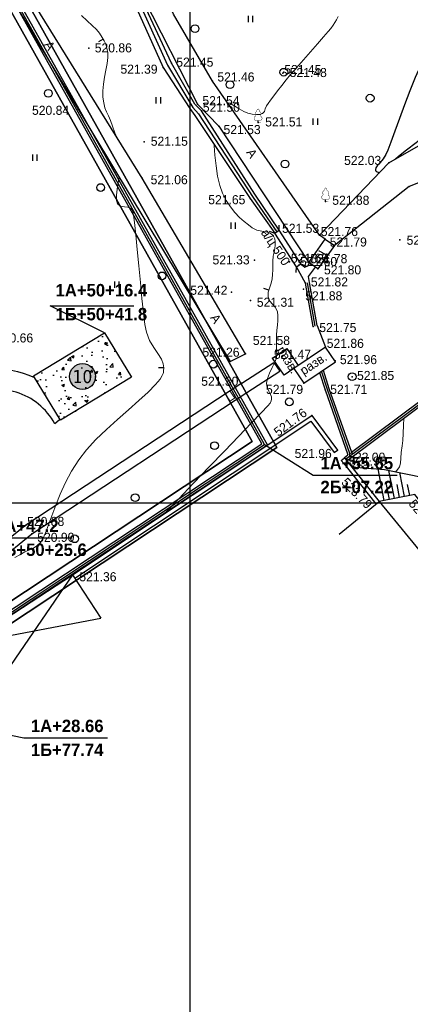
# Model space of a CAD drawing. Header units: millimetres. Extents: x 767170 to 66149698, y -983507 to 2493658.
# Tile 160 of 256: x 2493023 to 2530688, y -655962 to -561065. Entities that reach past the tile are written whole.
import ezdxf
from ezdxf.enums import TextEntityAlignment as Align

# ---------------------------------------------------------------- set-up
doc = ezdxf.new("R2010")
doc.units = ezdxf.units.MM
for name, pattern in [('Д_ТРОТ_ТРУБА', [3, 1.5, -1.5]), ('ДОРОГИ_СТРОЯЩ', [9, 8, -1]), ('ЗД_СТР_РАЗВ', [3, 2, -1]), ('Контура низ откосов  Штриховая 0.1-0.5 - - - - - - -', [0.6, 0.1, -0.5]), ('НАВЕС_ОПОРЫ', [3, 2, -1])]:
    doc.linetypes.add(name, pattern=pattern)
for name, color, linetype in [('(001) Сетка', 92, 'Continuous'), ('(004) Точки рельефа', 7, 'Continuous'), ('(004a) Точки рельефа (отк.)', 7, 'Continuous'), ('(007) Здания', 7, 'Continuous'), ('(017) Канализация', 33, 'KANALIS_K_1'), ('(022) Возд. Линии', 7, 'Continuous'), ('(025) Дорога', 7, 'Continuous'), ('(027) Гидрография', 7, 'Continuous'), ('(028) Гидротехн.', 7, 'Continuous'), ('(031) Горизонтали', 42, 'Continuous'), ('(035) Откосы', 7, 'Continuous'), ('(036) Растительность', 7, 'Continuous'), ('(038) Деревья', 7, 'Continuous'), ('(040) Ограда', 7, 'Continuous'), ('A_STROYSETKA', 5, 'Continuous'), ('G_KOORD', 7, 'Continuous'), ('GLUXOY OG', 7, 'Continuous'), ('Цоколь', 7, 'Continuous')]:
    doc.layers.add(name, color=color, linetype=linetype)
doc.layers.add('(032) Горизонтали утолщенные', color=32, linetype='Continuous', lineweight=30)
doc.layers.add('(042) Бергштрих', color=32, linetype='Continuous', lineweight=30)
doc.styles.add('BM-431', font='txt')
doc.styles.add('D-431', font='txt')
doc.styles.add('FAYZXON', font='GOTHICB.TTF')
doc.styles.get("Standard").update_dxf_attribs({"font": 'isocpeui.ttf'})
doc.styles.add('Tahoma', font='tahoma.ttf')
doc.linetypes.add('KANALIS_K_1', pattern='A,1,[">",Standard,S=1.8,R=0,X=-0.9,Y=-0.9],3,-1,["К",Standard,S=1.8,R=0,X=-0.9,Y=-0.9],-1,10', length=16)
doc.linetypes.add('ОГРАДА_БЕТ', pattern='A,4,["|",Standard,S=0.8,R=0,X=0,Y=-0.8],4', length=8)
doc.linetypes.add('ОГРАДА_ГЛИН', pattern='A,4,["|",Standard,S=0.8,R=0,X=0,Y=-0.8],0.5,["|",Standard,S=0.8,R=0,X=0,Y=-0.8],3.5', length=8)
doc.linetypes.add('ОТКОСЫ_НЕУКР', pattern='A,0.5,["|",Standard,S=1.2,R=0,X=0,Y=-1.2],1,["|",Standard,S=0.5,R=0,X=0,Y=-0.5],0.5', length=2)

# ---------------------------------------------------------------- blocks, each defined once
blk = doc.blocks.new('d')
at = {"layer": '(038) Деревья'}
blk.add_ellipse((0, 0), major_axis=(0.265, 0.265), ratio=1, start_param=5.497787, end_param=11.780972, dxfattribs=at)
blk = doc.blocks.new('I04010')
for p, q in [((-0.412273, 0.007146), (-0.412273, 1.207146)), ((0.387727, 1.207146), (0.387727, 0.007146))]:
    blk.add_line(p, q)
blk = doc.blocks.new('Setka')
at = {"layer": '(001) Сетка'}
for p, q in [((0, 1.5), (0, -1.5)), ((-1.5, 0), (1.5, 0))]:
    blk.add_line(p, q, dxfattribs=at)
blk = doc.blocks.new('karagach-flat-41')
at = {"layer": '(038) Деревья', "const_width": 0.0375}
for points in [[(-0.208, 1.009, 0.430853), (-0.255, 0.753, 0.548276)], [(-0.208, 1.009, 0.181567), (-0.117, 1.159, 0.303004)], [(0, 1.312, 0.246034), (-0.117, 1.159, 0.489079)], [(0, 1.312, -0.246034), (0.117, 1.159, -0.489079)], [(0.208, 1.009, -0.181567), (0.117, 1.159, -0.303004)], [(0.208, 1.009, -0.430853), (0.255, 0.753, -0.548276)], [(-0.315, 0.559, 0.626949), (-0.218, 0.206, 0.702465)], [(-0.315, 0.559, 0.383603), (-0.255, 0.753, 0.352912)], [(0.315, 0.559, -0.626949), (0.218, 0.206, -0.702465)], [(0.315, 0.559, -0.383603), (0.255, 0.753, -0.352912)]]:
    blk.add_lwpolyline(points, format="xyb", dxfattribs=at)
for points in [[(0, 0.206), (-0.218, 0.206)], [(0, 0), (0, 0.206)], [(0, 0.206), (0.218, 0.206)], [(0, 0), (0.281, 0)]]:
    blk.add_lwpolyline(points, dxfattribs=at)
at = {"layer": '(038) Деревья'}
blk.add_lwpolyline([(0, 0), (0, 0.206)], dxfattribs=at)
blk = doc.blocks.new('d-flat-37')
at = {"layer": '(038) Деревья'}
blk.add_ellipse((0, 0), major_axis=(0.265, 0.265), ratio=1, start_param=5.497787, end_param=11.780972, dxfattribs=at)
blk = doc.blocks.new('d-flat-36-flat-1')
at = {"layer": '(038) Деревья'}
blk.add_ellipse((0, 0), major_axis=(0.265, 0.265), ratio=1, start_param=5.497787, end_param=11.780972, dxfattribs=at)
blk = doc.blocks.new('karagach-flat-40-flat-1')
at = {"layer": '(038) Деревья', "const_width": 0.0375}
for points in [[(-0.208, 1.009, 0.430853), (-0.255, 0.753, 0.548276)], [(-0.208, 1.009, 0.181567), (-0.117, 1.159, 0.303004)], [(0, 1.312, 0.246034), (-0.117, 1.159, 0.489079)], [(0, 1.312, -0.246034), (0.117, 1.159, -0.489079)], [(0.208, 1.009, -0.181567), (0.117, 1.159, -0.303004)], [(0.208, 1.009, -0.430853), (0.255, 0.753, -0.548276)], [(-0.315, 0.559, 0.626949), (-0.218, 0.206, 0.702465)], [(-0.315, 0.559, 0.383603), (-0.255, 0.753, 0.352912)], [(0.315, 0.559, -0.626949), (0.218, 0.206, -0.702465)], [(0.315, 0.559, -0.383603), (0.255, 0.753, -0.352912)]]:
    blk.add_lwpolyline(points, format="xyb", dxfattribs=at)
for points in [[(0, 0.206), (-0.218, 0.206)], [(0, 0), (0, 0.206)], [(0, 0.206), (0.218, 0.206)], [(0, 0), (0.281, 0)]]:
    blk.add_lwpolyline(points, dxfattribs=at)
at = {"layer": '(038) Деревья'}
blk.add_lwpolyline([(0, 0), (0, 0.206)], dxfattribs=at)
blk = doc.blocks.new('Topo Xos')
at = {"layer": '(004) Точки рельефа', "color": 7, "linetype": 'ByBlock', "lineweight": -2, "transparency": 16777216}
for p in [(46.926, 7.817), (54.106, 5.952), (54.907, 6.346), (58.862, 4.608), (45.9, 1.917), (57.417, 2.391), (59.467, 0.272), (63.253, 0.634), (52.271, -1.215), (75.862, -3.246), (52.063, -4.73), (77.811, -5.516), (62.48, -6.68), (69.764, -6.976), (65.065, -9.887), (69.728, -10.6), (76.909, -10.667), (62.901, -12.629), (67.826, -14.853), (60.695, -15.703), (68.551, -19.009), (62.031, -21.67), (66.062, -21.26), (70.676, -22.324), (61.675, -24.473), (67.67, -24.489), (69.713, -25.132), (68.436, -27.598), (70.918, -30.925), (71.577, -31.68), (74.93, -35.875), (40.865, -38.165), (40.869, -38.167), (41.454, -39.006), (45.351, -42.949)]:
    blk.add_point(p, dxfattribs=at)
at = {"layer": '(004a) Точки рельефа (отк.)', "color": 7, "linetype": 'ByBlock', "lineweight": -2, "transparency": 16777216}
for p in [(65.656, 5.391), (65.737, 5.484), (57.802, 1.756), (69.18, -10.226), (66.294, -12.795), (67.169, -13.119), (68.16, -12.841), (69.026, -13.47), (67.645, -15.429), (62.516, -16.511), (69.751, -21), (64.656, -22.058), (72.324, -23.863), (71.819, -31.972)]:
    blk.add_point(p, dxfattribs=at)
at = {"layer": '(007) Здания', "ltscale": 600, "transparency": 16777216}
blk.add_line((35.231, -49.564), (45.351, -42.949), dxfattribs=at)
at = {"layer": '(007) Здания', "linetype": 'НАВЕС_ОПОРЫ', "ltscale": 600, "transparency": 16777216}
blk.add_line((45.351, -42.949), (48.087, -47.134), dxfattribs=at)
at = {"layer": '(007) Здания', "linetype": 'ЗД_СТР_РАЗВ', "ltscale": 600, "transparency": 16777216}
for points in [[(64.656, -22.058), (66.02, -21.133), (67.133, -22.775), (65.77, -23.7)], [(67.67, -24.489), (70.716, -22.423), (69.751, -21), (66.705, -23.065)]]:
    blk.add_lwpolyline(points, close=True, dxfattribs=at)
at = {"layer": '(007) Здания', "ltscale": 600, "transparency": 16777216}
for points in [[(71.064, -39.045), (74.93, -35.875)], [(74.93, -35.875), (90.254, -54.56), (86.388, -57.731)]]:
    blk.add_lwpolyline(points, dxfattribs=at)
at = {"layer": '(007) Здания', "linetype": 'НАВЕС_ОПОРЫ', "ltscale": 600, "transparency": 16777216}
for points in [[(45.351, -42.949), (37.967, -53.749)], [(35.231, -49.564), (48.087, -47.134)]]:
    blk.add_lwpolyline(points, dxfattribs=at)
at = {"layer": '(025) Дорога', "linetype": 'Д_ТРОТ_ТРУБА', "ltscale": 600, "transparency": 16777216, "flags": 128}
for points in [[(69.728, -10.6), (69.18, -10.226), (58.862, 4.608), (55.113, 11.068), (48.122, 27.605), (47.731, 30.671), (49.741, 34.128), (54.128, 37.11), (67.222, 44.212), (111.261, 35.283), (132.155, 29.538), (112.617, 15.202), (109.233, 12.672)], [(46.847, 23.244), (57.417, 2.391), (59.467, 0.272), (68.16, -12.841)], [(39.439, 12.677), (45.9, 1.917), (60.562, -22.39), (62.031, -21.67), (52.063, -4.73), (40.819, 13.454), (39.439, 12.677)], [(69.026, -13.47), (68.16, -12.841), (69.728, -10.6), (70.613, -11.218), (69.026, -13.47)], [(68.945, -18.94), (69.751, -21)], [(61.675, -24.473), (64.766, -22.484), (65.354, -23.34)], [(61.675, -24.473), (40.865, -38.165), (31.029, -46.023), (18.373, -56.065), (19.066, -56.98), (20.444, -55.998), (28.792, -49.205), (41.454, -39.006), (62.156, -25.39), (65.354, -23.34)]]:
    blk.add_lwpolyline(points, dxfattribs=at)
at = {"layer": '(027) Гидрография', "color": 3, "ltscale": 600, "transparency": 16777216}
for points in [[(67.826, -14.853), (66.96, -13.255)], [(67.379, -12.982), (67.776, -13.317), (68.394, -13.02)], [(68.22, -14.784), (68.131, -14.207), (68.791, -13.299)]]:
    blk.add_lwpolyline(points, dxfattribs=at)
at = {"layer": '(028) Гидротехн.', "color": 3, "linetype": 'Д_ТРОТ_ТРУБА', "ltscale": 600, "transparency": 16777216, "flags": 128}
for points in [[(40.434, 32.47), (46.31, 23.178), (51.219, 13.441), (54.527, 6.16), (56.964, 2.085), (57.515, 1.474), (62.772, -6.577), (65.065, -9.887)], [(68.748, -18.974), (68.023, -14.818)], [(71.7, -31.811), (86.063, -21.074)], [(69.384, -23.397), (69.903, -25.069), (72.109, -31.33)]]:
    blk.add_lwpolyline(points, dxfattribs=at)
at = {"layer": '(028) Гидротехн.', "ltscale": 600, "transparency": 16777216}
for points in [[(65.275, -9.75), (62.927, -6.269), (57.802, 1.756), (57.167, 2.4), (54.907, 6.346), (51.597, 13.506), (46.662, 23.216), (44.807, 26.345), (40.811, 32.704)], [(40.057, 32.236), (46.018, 23.075), (50.829, 13.266), (54.106, 5.952), (56.672, 1.982), (57.147, 1.324), (62.48, -6.68), (64.856, -10.023)], [(68.551, -19.009), (67.826, -14.853)], [(68.945, -18.94), (68.22, -14.784)], [(71.819, -31.972), (86.183, -21.235)], [(72.256, -31.146), (85.944, -20.914)], [(69.193, -23.456), (69.713, -25.132), (71.92, -31.397)], [(69.539, -23.221), (70.093, -25.006), (72.256, -31.146)], [(71.58, -31.651), (71.92, -31.397)]]:
    blk.add_lwpolyline(points, dxfattribs=at)
at = {"layer": '(028) Гидротехн.', "linetype": 'Д_ТРОТ_ТРУБА', "ltscale": 600, "transparency": 16777216}
for points in [[(64.34, -9.837), (64.856, -10.023), (65.275, -9.75), (65.299, -9.251)], [(66.96, -13.255), (64.856, -10.023)], [(67.379, -12.982), (65.275, -9.75)], [(66.921, -13.801), (66.96, -13.255), (67.379, -12.982), (67.845, -13.162)]]:
    blk.add_lwpolyline(points, dxfattribs=at)
at = {"layer": '(031) Горизонтали', "color": 42, "linetype": 'Continuous', "lineweight": 0, "ltscale": 600, "transparency": 16777216}
for points in [[(49.644, -0.817), (49.457, -0.341), (49.231, 0.28), (49.022, 0.832), (48.826, 1.278), (48.648, 1.672), (48.494, 2.069), (48.37, 2.523), (48.281, 3.088), (48.271, 3.68), (48.338, 4.336), (48.452, 5.021), (48.581, 5.7), (48.696, 6.336), (48.766, 6.895), (48.759, 7.341), (48.674, 7.805), (48.562, 8.175), (48.412, 8.503), (48.213, 8.844), (47.953, 9.251), (47.672, 9.599), (47.271, 9.993), (46.78, 10.442), (46.232, 10.953)], [(60.291, 2.554), (60.291, 2.554), (60.619, 2.447), (61.014, 2.222), (61.442, 1.948), (61.869, 1.695), (62.259, 1.534), (62.697, 1.441), (63.097, 1.398), (63.435, 1.415), (63.69, 1.499), (63.869, 1.696), (63.952, 1.951), (64.081, 2.251), (64.23, 2.471), (64.466, 2.8), (64.774, 3.215), (65.138, 3.694), (65.543, 4.214), (65.974, 4.753), (66.395, 5.257), (66.965, 5.917), (67.625, 6.671), (68.318, 7.458), (68.987, 8.217), (69.573, 8.886), (70.02, 9.404), (70.271, 9.71), (70.495, 10.019), (70.662, 10.269), (70.813, 10.524), (70.986, 10.849)], [(54.239, -37.039), (55.568, -35.657), (57.041, -34.127), (58.552, -32.558), (60.03, -31.023), (61.403, -29.594), (62.601, -28.344), (63.552, -27.346), (64.186, -26.673), (64.431, -26.396), (64.517, -26.196), (64.548, -26.017), (64.541, -25.797), (64.458, -25.563), (64.295, -25.259), (64.137, -24.894), (64.071, -24.479), (64.159, -24.046), (64.362, -23.511), (64.608, -22.972), (64.824, -22.53), (64.936, -22.283), (64.986, -22.127), (65.019, -22), (65.043, -21.838), (65.049, -21.64), (65.043, -21.31), (65.032, -20.882), (65.024, -20.391), (65.025, -19.87), (65.056, -19.364), (65.113, -18.888), (65.163, -18.437), (65.174, -18.005), (65.112, -17.585), (64.914, -17.165), (64.647, -16.864), (64.392, -16.564), (64.232, -16.149), (64.23, -15.701), (64.344, -15.327), (64.498, -14.938), (64.614, -14.447), (64.66, -13.964), (64.668, -13.585), (64.663, -13.203), (64.667, -12.715), (64.725, -12.233), (64.828, -11.727), (64.908, -11.221), (64.911, -10.833), (64.856, -10.559), (64.783, -10.388), (64.734, -10.306), (64.679, -10.231), (64.559, -10.109), (64.354, -9.984), (64.043, -9.893), (63.611, -9.831), (63.149, -9.734), (62.68, -9.504), (62.318, -9.236), (61.908, -8.902), (61.47, -8.501), (61.022, -8.03), (60.585, -7.488), (60.175, -6.872), (59.814, -6.18), (59.555, -5.433), (59.355, -4.52), (59.205, -3.522), (59.098, -2.52), (59.026, -1.594), (59.02, -1.487)], [(39.815, -41.292), (40.271, -41.013), (40.755, -40.755), (41.166, -40.577), (41.536, -40.409), (41.894, -40.184), (42.271, -39.832), (42.5, -39.471), (42.752, -38.898), (43.038, -38.147), (43.365, -37.254), (43.744, -36.254), (44.183, -35.18), (44.692, -34.069), (45.281, -32.954), (45.959, -31.872), (46.708, -30.908), (47.616, -29.928), (48.627, -28.946), (49.69, -27.981), (50.75, -27.049), (51.753, -26.165), (52.646, -25.347), (53.375, -24.611), (53.804, -24.092), (54.017, -23.75), (54.102, -23.546), (54.126, -23.451), (54.149, -23.301), (54.163, -23.019), (54.112, -22.632), (53.936, -22.163), (53.595, -21.609), (53.192, -21.034), (52.8, -20.376), (52.496, -19.575), (52.352, -18.822), (52.204, -17.704), (52.054, -16.322), (51.904, -14.778), (51.756, -13.172), (51.611, -11.605), (51.472, -10.18), (51.339, -8.998), (51.24, -8.294), (51.17, -7.942), (51.126, -7.803), (51.105, -7.764), (51.049, -7.701), (50.921, -7.607), (50.699, -7.527), (50.375, -7.482), (49.987, -7.418), (49.696, -7.199), (49.608, -6.862), (49.609, -6.36), (49.672, -5.77), (49.767, -5.166), (49.862, -4.65)], [(76.507, -33.018), (76.536, -32.998), (76.615, -32.93), (76.746, -32.786), (76.884, -32.551), (76.985, -32.204), (77.03, -31.711), (77.058, -31.152), (77.145, -30.523), (77.208, -30.01), (77.238, -29.33), (77.264, -28.527), (77.299, -27.875)]]:
    blk.add_lwpolyline(points, dxfattribs=at)
at = {"layer": '(032) Горизонтали утолщенные', "color": 32, "linetype": 'Continuous', "lineweight": 30, "ltscale": 600, "transparency": 16777216}
for points in [[(79.427, 7.038), (79.287, 6.81), (78.915, 6.087), (78.414, 4.972), (77.893, 3.7), (77.374, 2.357), (76.88, 1.029), (76.432, -0.201), (76.052, -1.247), (75.763, -2.024), (75.586, -2.448), (75.319, -2.858), (75.019, -3.217), (74.753, -3.527), (74.611, -3.744), (74.57, -3.888), (74.581, -3.976), (74.601, -4.017), (74.631, -4.055), (74.726, -4.115), (74.94, -4.166), (74.98, -4.167)], [(76.47, -2.898), (76.81, -2.606), (77.567, -1.995), (78.482, -1.281), (79.472, -0.529), (80.459, 0.199), (81.362, 0.838), (82.101, 1.326), (82.595, 1.598), (83.235, 1.797), (83.874, 1.9), (84.45, 1.942), (84.903, 1.957), (84.974, 1.964)]]:
    blk.add_lwpolyline(points, dxfattribs=at)
blk.add_lwpolyline([(71.819, -31.972), (71.819, -31.972)], close=True, dxfattribs=at)
at = {"layer": '(035) Откосы', "ltscale": 600, "transparency": 16777216}
for p, q in [((75.421, -35.78), (74.834, -32.75)), ((76.402, -35.589), (75.878, -32.887)), ((77.384, -35.399), (76.939, -33.108)), ((75.912, -35.684), (75.631, -34.236)), ((76.893, -35.494), (76.651, -34.246)), ((77.874, -35.304), (77.672, -34.261))]:
    blk.add_line(p, q, dxfattribs=at)
at = {"layer": '(035) Откосы', "linetype": 'ОТКОСЫ_НЕУКР', "ltscale": 600, "transparency": 16777216}
for points in [[(69.18, -10.226), (75.862, -3.246), (85.394, 2.204), (88.884, 5.839), (104.471, 13.715)], [(103.637, 10.366), (90.556, 4.867), (88.81, 2.247), (82.945, -3.52), (77.811, -5.516), (70.613, -11.218)]]:
    blk.add_lwpolyline(points, dxfattribs=at)
at = {"layer": '(035) Откосы', "linetype": 'Контура низ откосов  Штриховая 0.1-0.5 - - - - - - -', "ltscale": 600, "transparency": 16777216}
blk.add_lwpolyline([(72.288, -32.56), (75.44, -32.795), (79.384, -33.618), (85.799, -41.568), (86.791, -42.627), (88.538, -41.872), (95.296, -36.578), (104.084, -30.832), (104.824, -29.033), (105.243, -24.297)], dxfattribs=at)
at = {"layer": '(035) Откосы', "ltscale": 600, "transparency": 16777216}
blk.add_lwpolyline([(105.243, -24.297), (106.738, -30.804), (86.384, -44.77), (85.923, -44.732), (85.351, -44.039), (78.365, -35.209), (74.93, -35.875)], dxfattribs=at)
at = {"layer": '(040) Ограда', "linetype": 'ОГРАДА_БЕТ', "ltscale": 600, "transparency": 16777216, "flags": 128}
for points in [[(45.351, -42.949), (68.436, -27.598), (70.918, -30.925)], [(71.577, -31.68), (71.819, -31.972), (74.93, -35.875)]]:
    blk.add_lwpolyline(points, dxfattribs=at)
at = {"layer": '(040) Ограда', "ltscale": 600, "transparency": 16777216, "flags": 128}
for points in [[(45.573, -43.282), (68.342, -28.141), (70.598, -31.164)], [(70.598, -31.164), (70.918, -30.925)], [(71.269, -31.935), (71.577, -31.68)], [(71.269, -31.935), (71.509, -32.224), (74.617, -36.124)]]:
    blk.add_lwpolyline(points, dxfattribs=at)
at = {"layer": '(042) Бергштрих', "color": 32, "linetype": 'Continuous', "lineweight": 30, "ltscale": 600, "transparency": 16777216}
for p, q in [((48.313, 8.674), (47.881, 8.422)), ((64.287, -15.514), (63.809, -15.368)), ((54.163, -23.019), (53.663, -22.994))]:
    blk.add_line(p, q, dxfattribs=at)
at = {"layer": '(001) Сетка', "transparency": 16777216}
blk.add_blockref('Setka', (56.659, -36.032), dxfattribs=at)
at = {"layer": '(022) Возд. Линии', "transparency": 16777216}
for name, p in [('d-flat-37', (65.737, 5.484)), ('karagach-flat-41', (63.253, 0.634)), ('karagach-flat-40-flat-1', (69.764, -6.976)), ('d-flat-36-flat-1', (72.324, -23.863))]:
    blk.add_blockref(name, p, dxfattribs=at)
at = {"layer": '(036) Растительность', "linetype": 'Continuous', "transparency": 16777216, "xscale": 0.5, "yscale": 0.5, "zscale": 0.5}
for p in [(62.533, 10.32), (53.639, 2.464), (68.785, 0.418), (41.742, -3.053), (60.855, -9.617), (49.646, -15.285)]:
    blk.add_blockref('I04010', p, dxfattribs=at)
at = {"layer": '(038) Деревья', "linetype": 'Continuous', "transparency": 16777216}
for p in [(57.18, 9.682), (43.039, 3.45), (60.551, 4.281), (74.059, 2.986), (65.855, -3.358), (48.07, -5.632), (53.986, -14.145), (58.943, -22.655), (66.261, -26.284), (59.06, -30.505), (51.409, -35.52), (45.568, -39.481)]:
    blk.add_blockref('d', p, dxfattribs=at)
at = {"layer": '(004) Точки рельефа', "linetype": 'ByBlock', "transparency": 16777216, "char_height": 0.875, "attachment_point": 4, "style": 'D-431'}
for s, insert in [('520.86', (47.507, 7.827)), ('521.45', (55.37, 6.449)), ('521.39', (49.984, 5.773)), ('521.48', (66.307, 5.452)), ('521.46', (59.329, 5.024)), ('521.54', (57.887, 2.736)), ('520.84', (41.458, 1.809)), ('521.51', (63.941, 0.689)), ('521.53', (59.925, -0.046)), ('521.15', (52.907, -1.169)), ('522.03', (71.546, -3.02)), ('521.06', (52.896, -4.881)), ('521.65', (58.452, -6.807)), ('521.88', (70.41, -6.861)), ('521.53', (65.566, -9.566)), ('521.79', (70.165, -10.888)), ('521.90', (77.578, -10.713)), ('521.33', (58.862, -12.606)), ('521.82', (68.345, -14.733)), ('521.42', (56.718, -15.532)), ('521.75', (69.159, -19.127)), ('520.66', (37.987, -20.128)), ('521.58', (62.75, -20.371)), ('521.26', (57.89, -21.503)), ('521.96', (71.147, -22.219)), ('521.30', (57.776, -24.302)), ('521.79', (64.019, -25.085)), ('521.71', (70.209, -25.085)), ('521.96', (66.78, -31.265)), ('521.95', (72.06, -32)), ('520.90', (41.962, -39.346)), ('521.36', (46.024, -43.146))]:
    blk.add_mtext(s, dxfattribs=dict(at, insert=insert))
for s, insert, rotation in [('521.76', (64.938, -29.325), 36.91322), ('523.79', (71.528, -33.814), 314.38004), ('523.66', (78.056, -35.869), 309.50323)]:
    blk.add_mtext(s, dxfattribs=dict(at, insert=insert, rotation=rotation))
at = {"layer": '(004a) Точки рельефа (отк.)', "linetype": 'ByBlock', "transparency": 16777216, "char_height": 0.875, "attachment_point": 4, "style": 'D-431'}
for s, insert in [('521.45', (65.781, 5.741)), ('521.50', (57.927, 2.106)), ('521.76', (69.305, -9.876)), ('521.65', (66.419, -12.445)), ('521.60', (67.294, -12.769)), ('521.78', (68.285, -12.491)), ('521.80', (69.613, -13.567)), ('521.31', (63.136, -16.691)), ('521.88', (67.8, -16.072)), ('521.86', (69.876, -20.65)), ('521.47', (64.781, -21.708)), ('521.85', (72.798, -23.75)), ('522.00', (71.944, -31.622)), ('520.88', (40.99, -37.815))]:
    blk.add_mtext(s, dxfattribs=dict(at, insert=insert))
at = {"layer": '(007) Здания', "transparency": 16777216, "style": 'BM-431'}
for rotation, p in [(301.71068, (65.032, -21.272)), (33.25585, (67.651, -23.744))]:
    blk.add_text('разв.', height=0.88, rotation=rotation, dxfattribs=at).set_placement(p)
at = {"layer": '(017) Канализация', "color": 0, "linetype": 'Continuous', "transparency": 16777216, "style": 'BM-431'}
blk.add_text('а/ц 500', height=0.875, rotation=303.8418, dxfattribs=at).set_placement((63.495, -9.99))
at = {"layer": '(025) Дорога', "linetype": 'ДОРОГИ_СТРОЯЩ', "transparency": 16777216, "style": 'BM-431'}
for s, rotation, p in [('A', 303.32802, (42.584, 8.142)), ('A', 302.99783, (62.08, -2.243)), ('Ц', 61.12587, (69.531, -12.741)), ('A', 303.32802, (58.596, -18.178)), ('Ц', 34.71983, (60.465, -26.343))]:
    blk.add_text(s, height=0.875, rotation=rotation, dxfattribs=at).set_placement(p)
blk = doc.blocks.new('KOORDINIR')
at = {"color": 0}
for tag, p in [('Y', (0, 1.2)), ('X', (0, -3.8))]:
    blk.add_attdef(tag, p, '', height=2.6, dxfattribs=at)
blk = doc.blocks.new('A$Cccaa34c6')
at = {"layer": 'A_STROYSETKA', "linetype": 'Continuous'}
for p, q in [((200000, 250000), (200000, -7850.6)), ((-7707.2, 150000), (250000, 150000))]:
    blk.add_line(p, q, dxfattribs=at)
blk = doc.blocks.new('Eksplikatsia')
h = blk.add_hatch(color=2)
h.dxf.hatch_style = 1
edge = h.paths.add_edge_path()
edge.add_arc((0, 0), 1250, 0, 360)
at = {"lineweight": 30}
blk.add_circle((0, 0), 1250, dxfattribs=at)
at = {"color": 1}
blk.add_attdef('№', text='', height=1250, dxfattribs=at).set_placement((0, 0), align=Align.MIDDLE_CENTER)

msp = doc.modelspace()

# ---------------------------------------------------------------- block references
at = {"xscale": 1000, "yscale": 1000, "zscale": 1000}
msp.add_blockref('Topo Xos', (2452754.32, -571613.28), dxfattribs=at)

# ---------------------------------------------------------------- next in the draw order: hatches: boundary and pattern name
at = {"layer": 'Цоколь', "true_color": 0x876f36}
h = msp.add_hatch(dxfattribs=at)
h.set_pattern_fill('AR-CONC', color=47, scale=15)
h.set_pattern_definition([(50, (555891.4, 891805), (2732.77, -239.0863), [285.75, -3143.25]), (355, (555891.4, 891805), (-528.6513, 2865.8527), [228.6, -2514.6088]), (100.45144, (556119.1, 891785), (2204.1187, 2626.7663), [242.85, -2671.3537]), (46.1842, (555891.4, 892567), (4066.1856, -630.635), [428.625, -4714.875]), (96.63556, (556230.3, 892514.5), (3561.062, 3711.392), [364.275, -4007.034]), (351.18415, (555891.4, 892567), (3561.062, 3711.392), [342.8995, -3771.896]), (21, (556272.4, 892376.5), (2274.2159, -1533.978), [285.75, -3143.25]), (326, (556272.4, 892376.5), (927.0304, 2762.8195), [228.6, -2514.6]), (71.45144, (556462, 892248.7), (3201.2463, 1228.8415), [242.85, -2671.349]), (37.5, (555891.4, 891805), (46.32905, 1268.3256), [0, -2484.12, 0, -2552.7, 0, -2524.125]), (7.5, (555891.4, 891805), (1002.29494, 1502.7086), [0, -1455.42, 0, -2426.97, 0, -962.025]), (327.5, (555041.8, 891805), (2033.85893, -85.93116), [0, -952.5, 0, -2971.8, 0, -3943.35]), (317.5, (554660.8, 891805), (2221.9377, 381.3974), [0, -1238.25, 0, -1973.58, 0, -2800.35])])
h.paths.add_polyline_path([(2501201.17, -591245.99), (2503798.42, -595518.5), (2496962.4, -599674.09), (2494365.16, -595401.58)])

# ---------------------------------------------------------------- next in the draw order: linework, layer by layer
for points in [[(2441355.79, -736834.3), (2438963.79, -738920.39), (2400395.29, -685926.13), (2323754.93, -569428.84), (2454734.55, -489851.54), (2517832.14, -602286.69), (2486575.58, -622966.39), (2486415.24, -626464), (2488363.36, -629103.83), (2467521.85, -647824.51), (2498510.59, -687779.78), (2450636.95, -728888.93), (2451483.64, -729874.71), (2446654.19, -734022.69)], [(2498510.59, -687779.78), (2467521.85, -647824.51), (2488363.36, -629103.83), (2486415.24, -626464), (2486575.58, -622966.39), (2517832.14, -602286.69), (2454734.55, -489851.54), (2323754.93, -569428.84), (2400395.29, -685926.13)], [(2400971, -685527.59), (2324738.53, -569650.32), (2454478.73, -490826.03), (2516903.29, -602061.89), (2485892.61, -622578.92), (2485704.61, -626679.92), (2487422.61, -629007.92), (2466569.61, -647738.92), (2497549.33, -687682.55)], [(2497001.83, -687629.31), (2466025.47, -647690.01), (2486885.04, -628953.11), (2485298.53, -626803.3), (2485502.34, -622357.51), (2516372.52, -601933.43), (2454332.55, -491382.88), (2325300.58, -569776.88), (2401299.98, -685299.86)], [(2496040.54, -687532.07), (2465073.23, -647604.42), (2485944.29, -628857.21), (2484587.9, -627019.22), (2484819.37, -621970.03), (2515443.67, -601708.63), (2462108.51, -506669.4)]]:
    msp.add_lwpolyline(points)
at = {"lineweight": 30}
for points in [[(2517832.14, -602286.69), (2454734.55, -489851.54)], [(2516372.52, -601933.43), (2454332.55, -491382.88)], [(2454478.73, -490826.03), (2516903.29, -602061.89)], [(2462108.51, -506669.4), (2515443.67, -601708.63)], [(2515443.67, -601708.63), (2462108.51, -506669.4)], [(2515443.67, -601708.63), (2484819.37, -621970.03)], [(2484819.37, -621970.03), (2515443.67, -601708.63)], [(2485502.34, -622357.51), (2516372.52, -601933.43)], [(2516903.29, -602061.89), (2485892.61, -622578.92)], [(2486575.58, -622966.39), (2517832.14, -602286.69)]]:
    msp.add_lwpolyline(points, dxfattribs=at)
msp.add_lwpolyline([(2401875.69, -684901.32), (2346560.45, -600819.32, -0.03415901), (2346009.77, -600038.66), (2345560.43, -599299.23), (2326284.18, -569998.35), (2454076.73, -492357.37), (2459171.41, -501435.7), (2456360.35, -503097.47), (2459413.67, -508262.47), (2462108.51, -506669.4), (2515443.67, -601708.63), (2484819.37, -621970.03), (2484587.9, -627019.22), (2485944.29, -628857.21), (2465073.23, -647604.42), (2496040.54, -687532.07)], format="xyb")
msp.add_lwpolyline([(2501201.17, -591245.99), (2503798.42, -595518.5), (2496962.4, -599674.09), (2494365.16, -595401.58)], close=True)
for points in [[(2478071, -597063.96), (2482747.33, -604759.24, -0.62262753), (2494460.42, -595558.29)], [(2496845.43, -599667), (2496396.54, -600001.08, 0.41637355), (2487928.58, -597466.43, -0.56397378), (2490857.87, -599237.42, -1), (2486857.87, -599237.42, -0.27728498), (2487918.67, -597471.66, 0.44903213), (2485682.67, -606617.82), (2488644.87, -608240.48), (2488739.89, -612471.46), (2487320.91, -613333.76, -0.57112991), (2474762.89, -622153.5, -0.59870184), (2454920.62, -638374.62, -0.59026657), (2441874.32, -643302.8), (2439165, -644949.23), (2435453.35, -642916.02), (2435358.33, -638685.04), (2436312.06, -638105.47), (2429977.92, -627682.13)]]:
    msp.add_lwpolyline(points, format="xyb", dxfattribs=at)
at = {"layer": 'G_KOORD', "color": 5, "linetype": 'Continuous'}
for points in [[(2501201.17, -591245.99), (2495959.6, -588649.09), (2504036.27, -588649.09)], [(2516637.9, -601997.66), (2521334.78, -604953.16), (2529411.45, -604953.16)], [(2485028.24, -610438.26), (2489966.31, -610997.95), (2498042.98, -610997.95)], [(2487153.82, -628980.52), (2493409.75, -630282.3), (2501486.42, -630282.3)]]:
    msp.add_lwpolyline(points, dxfattribs=at)
at = {"layer": 'GLUXOY OG', "color": 186, "linetype": 'ОГРАДА_ГЛИН', "lineweight": 30, "ltscale": 400}
for points in [[(2439079.89, -737890.33), (2400971, -685527.59), (2324738.53, -569650.32), (2454478.73, -490826.03), (2516903.29, -602061.89), (2485892.61, -622578.92), (2485704.61, -626679.92), (2487422.61, -629007.92), (2466569.61, -647738.92), (2497549.33, -687682.55)], [(2497001.83, -687629.31), (2466025.47, -647690.01), (2486885.04, -628953.11), (2485298.53, -626803.3), (2485502.34, -622357.51), (2516372.52, -601933.43), (2454332.55, -491382.88), (2325300.58, -569776.88), (2401299.98, -685299.86), (2439146.23, -737301.72)]]:
    msp.add_lwpolyline(points, dxfattribs=at)
at = {"layer": 'GLUXOY OG', "color": 186, "lineweight": 30, "ltscale": 400}
msp.add_lwpolyline([(2497275.58, -687655.93), (2466297.54, -647714.47), (2487153.82, -628980.52), (2485501.57, -626741.61), (2485697.48, -622468.21), (2516637.9, -601997.66), (2454405.64, -491104.45), (2325019.56, -569713.6), (2401135.49, -685413.73), (2439113.06, -737596.03)], dxfattribs=at)

# ---------------------------------------------------------------- next in the draw order: block references
msp.add_blockref('A$Cccaa34c6', (2309413.61, -757644.92))
ref = msp.add_blockref('Eksplikatsia', (2499081.79, -595460.04))
ref.add_attrib('№', '10', dxfattribs={"color": 1, "height": 1250, "style": 'Tahoma'}).set_placement((2499081.79, -595460.04), align=Align.MIDDLE_CENTER)
at = {"layer": 'G_KOORD', "color": 5}
ref = msp.add_blockref('KOORDINIR', (2496484.12, -588290.03), dxfattribs=dict(at, xscale=461.5384615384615, yscale=461.5384615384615, zscale=461.5384615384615))
ref.add_attrib('Y', '1А+50+16.4', (2496484.12, -587736.19), dxfattribs={"layer": '0', "color": 0, "height": 1200, "style": 'FAYZXON'})
ref.add_attrib('X', '1Б+50+41.8', (2496484.12, -590043.88), dxfattribs={"layer": '0', "color": 0, "height": 1200, "style": 'FAYZXON'})
ref = msp.add_blockref('KOORDINIR', (2522027.08, -604953.16), dxfattribs=dict(at, xscale=461.5384615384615, yscale=461.5384615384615, zscale=461.5384615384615))
ref.add_attrib('Y', '1А+55.65', (2522027.08, -604399.31), dxfattribs={"layer": '0', "color": 0, "height": 1200, "style": 'FAYZXON'})
ref.add_attrib('X', '2Б+07.22', (2522027.08, -606707.01), dxfattribs={"layer": '0', "color": 0, "height": 1200, "style": 'FAYZXON'})
ref = msp.add_blockref('KOORDINIR', (2490658.62, -610997.95), dxfattribs=dict(at, xscale=461.5384615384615, yscale=461.5384615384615, zscale=461.5384615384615))
ref.add_attrib('Y', '1А+47.2', (2490658.62, -610444.1), dxfattribs={"layer": '0', "color": 0, "height": 1200, "style": 'FAYZXON'})
ref.add_attrib('X', '1Б+50+25.6', (2490658.62, -612751.8), dxfattribs={"layer": '0', "color": 0, "height": 1200, "style": 'FAYZXON'})
ref = msp.add_blockref('KOORDINIR', (2494102.06, -630282.3), dxfattribs=dict(at, xscale=461.5384615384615, yscale=461.5384615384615, zscale=461.5384615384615))
ref.add_attrib('Y', '1А+28.66', (2494102.06, -629728.46), dxfattribs={"layer": '0', "color": 0, "height": 1200, "style": 'FAYZXON'})
ref.add_attrib('X', '1Б+77.74', (2494102.06, -632036.15), dxfattribs={"layer": '0', "color": 0, "height": 1200, "style": 'FAYZXON'})

doc.saveas('drawing.dxf')
